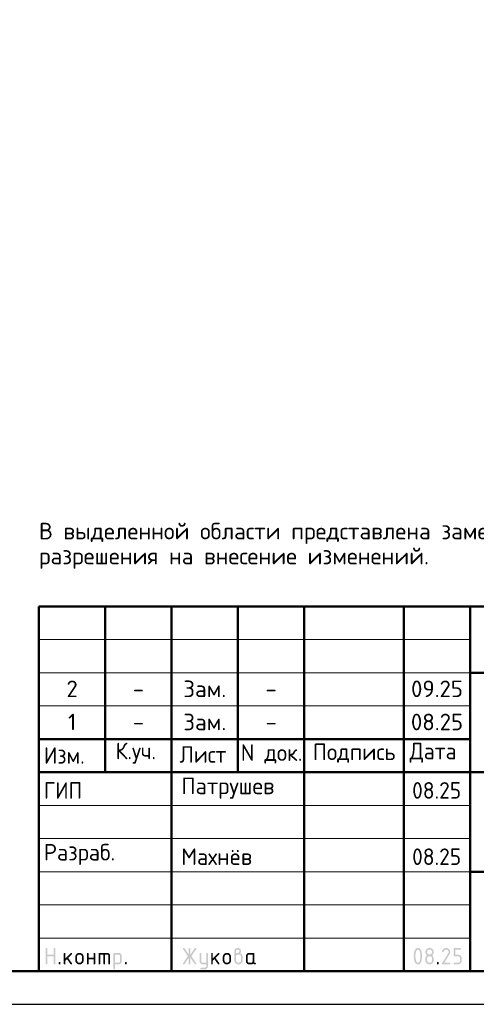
# Model space of a CAD drawing. Header units: millimetres. Extents: x 0 to 42000, y 0 to 29700.
# Tile 2 of 4: x 22710 to 29593, y 0 to 14850. Entities that reach past the tile are written whole.
import ezdxf

# ---------------------------------------------------------------- set-up
doc = ezdxf.new("R2010")
doc.units = ezdxf.units.MM
doc.layers.add('Standard', color=7, linetype='Continuous', lineweight=25)
doc.styles.add('ARIAL', font='arial.ttf')
doc.styles.add('ISOCPEUR', font='txt')

msp = doc.modelspace()

# ---------------------------------------------------------------- hatches: boundary and pattern name
at = {"layer": 'Standard', "linetype": 'Continuous', "lineweight": 25, "transparency": 33554687}
for points in [[(23099, 614), (23099, 839), (23099, 840), (23099, 842), (23099, 843), (23100, 844), (23100, 845), (23101, 846), (23101, 847), (23102, 848), (23103, 849), (23104, 850), (23105, 850), (23106, 851), (23107, 851), (23109, 851), (23110, 851), (23112, 851), (23113, 851), (23115, 851), (23116, 851), (23117, 851), (23118, 850), (23119, 850), (23120, 849), (23121, 848), (23122, 847), (23122, 846), (23123, 845), (23123, 844), (23124, 843), (23124, 842), (23124, 840), (23124, 839), (23124, 751), (23224, 751), (23224, 839), (23224, 840), (23224, 842), (23224, 843), (23225, 844), (23225, 845), (23226, 846), (23226, 847), (23227, 848), (23228, 849), (23229, 850), (23230, 850), (23231, 851), (23232, 851), (23233, 851), (23235, 851), (23236, 851), (23238, 851), (23239, 851), (23241, 851), (23242, 851), (23243, 850), (23244, 850), (23245, 849), (23246, 848), (23247, 847), (23247, 846), (23248, 845), (23248, 844), (23249, 843), (23249, 842), (23249, 840), (23249, 839), (23249, 614), (23249, 612), (23249, 611), (23249, 609), (23248, 608), (23248, 607), (23247, 606), (23247, 605), (23246, 604), (23245, 604), (23244, 603), (23243, 602), (23242, 602), (23241, 602), (23239, 601), (23238, 601), (23236, 601), (23235, 601), (23233, 601), (23232, 602), (23231, 602), (23230, 602), (23229, 603), (23228, 604), (23227, 604), (23226, 605), (23226, 606), (23225, 607), (23225, 608), (23224, 609), (23224, 611), (23224, 612), (23224, 614), (23224, 726), (23124, 726), (23124, 614), (23124, 612), (23124, 611), (23124, 609), (23123, 608), (23123, 607), (23122, 606), (23122, 605), (23121, 604), (23120, 604), (23119, 603), (23118, 602), (23117, 602), (23116, 602), (23115, 601), (23113, 601), (23112, 601), (23110, 601), (23109, 601), (23107, 602), (23106, 602), (23105, 602), (23104, 603), (23103, 604), (23102, 604), (23101, 605), (23101, 606), (23100, 607), (23100, 608), (23099, 609), (23099, 611), (23099, 612)], [(23399, 694), (23478, 773), (23478, 773), (23479, 774), (23480, 775), (23482, 775), (23483, 776), (23484, 776), (23485, 776), (23486, 776), (23488, 776), (23489, 776), (23491, 776), (23492, 775), (23493, 775), (23494, 774), (23495, 774), (23496, 773), (23497, 772), (23497, 771), (23498, 770), (23498, 769), (23499, 768), (23499, 767), (23499, 765), (23499, 764), (23499, 762), (23499, 761), (23498, 760), (23498, 759), (23497, 758), (23497, 757), (23496, 756), (23495, 755), (23440, 700), (23496, 621), (23498, 619), (23498, 617), (23499, 616), (23499, 614), (23499, 612), (23499, 611), (23499, 609), (23498, 608), (23498, 607), (23497, 606), (23497, 605), (23496, 604), (23495, 604), (23494, 603), (23493, 602), (23492, 602), (23491, 602), (23489, 601), (23488, 601), (23486, 601), (23485, 601), (23483, 602), (23482, 602), (23480, 603), (23479, 603), (23478, 604), (23477, 605), (23476, 607), (23422, 682), (23399, 659), (23399, 614), (23399, 612), (23399, 611), (23399, 609), (23398, 608), (23398, 607), (23397, 606), (23397, 605), (23396, 604), (23395, 604), (23394, 603), (23393, 602), (23392, 602), (23391, 602), (23389, 601), (23388, 601), (23386, 601), (23385, 601), (23383, 601), (23382, 602), (23381, 602), (23380, 602), (23379, 603), (23378, 604), (23377, 604), (23376, 605), (23376, 606), (23375, 607), (23375, 608), (23374, 609), (23374, 611), (23374, 612), (23374, 614), (23374, 764), (23374, 765), (23374, 767), (23374, 768), (23375, 769), (23375, 770), (23376, 771), (23376, 772), (23377, 773), (23378, 774), (23379, 774), (23380, 775), (23381, 775), (23382, 776), (23383, 776), (23385, 776), (23386, 776), (23388, 776), (23389, 776), (23391, 776), (23392, 775), (23393, 775), (23394, 774), (23395, 774), (23396, 773), (23397, 772), (23397, 771), (23398, 770), (23398, 769), (23399, 768), (23399, 767), (23399, 765), (23399, 764)], [(23749, 676), (23749, 614), (23749, 612), (23748, 611), (23748, 609), (23748, 608), (23747, 607), (23747, 606), (23746, 605), (23746, 604), (23745, 604), (23744, 603), (23743, 602), (23742, 602), (23740, 602), (23739, 601), (23738, 601), (23736, 601), (23735, 601), (23733, 601), (23732, 602), (23731, 602), (23729, 602), (23729, 603), (23728, 604), (23727, 604), (23726, 605), (23725, 606), (23725, 607), (23724, 608), (23724, 609), (23724, 611), (23724, 612), (23724, 614), (23724, 764), (23724, 765), (23724, 767), (23724, 768), (23724, 769), (23725, 770), (23725, 771), (23726, 772), (23727, 773), (23728, 774), (23729, 774), (23729, 775), (23731, 775), (23732, 776), (23733, 776), (23735, 776), (23736, 776), (23738, 776), (23739, 776), (23740, 776), (23742, 775), (23743, 775), (23744, 774), (23745, 774), (23746, 773), (23746, 772), (23747, 771), (23747, 770), (23748, 769), (23748, 768), (23748, 767), (23749, 765), (23749, 764), (23749, 701), (23823, 701), (23823, 764), (23823, 765), (23824, 767), (23824, 768), (23824, 769), (23825, 770), (23825, 771), (23826, 772), (23826, 773), (23827, 774), (23828, 774), (23829, 775), (23830, 775), (23832, 776), (23833, 776), (23834, 776), (23836, 776), (23837, 776), (23839, 776), (23840, 776), (23841, 775), (23843, 775), (23843, 774), (23844, 774), (23845, 773), (23846, 772), (23847, 771), (23847, 770), (23848, 769), (23848, 768), (23848, 767), (23848, 765), (23848, 764), (23848, 614), (23848, 612), (23848, 611), (23848, 609), (23848, 608), (23847, 607), (23847, 606), (23846, 605), (23845, 604), (23844, 604), (23843, 603), (23843, 602), (23841, 602), (23840, 602), (23839, 601), (23837, 601), (23836, 601), (23834, 601), (23833, 601), (23832, 602), (23830, 602), (23829, 602), (23828, 603), (23827, 604), (23826, 604), (23826, 605), (23825, 606), (23825, 607), (23824, 608), (23824, 609), (23824, 611), (23823, 612), (23823, 614), (23823, 676)], [(23911, 776), (24023, 776), (24026, 776), (24028, 776), (24031, 776), (24033, 775), (24036, 775), (24038, 774), (24040, 773), (24043, 773), (24045, 772), (24047, 770), (24049, 769), (24051, 768), (24053, 767), (24055, 765), (24057, 763), (24059, 762), (24061, 760), (24062, 758), (24064, 756), (24065, 754), (24067, 752), (24068, 750), (24069, 748), (24070, 745), (24071, 743), (24071, 741), (24072, 739), (24072, 736), (24073, 734), (24073, 731), (24073, 729), (24073, 726), (24073, 614), (24073, 612), (24073, 611), (24073, 609), (24073, 608), (24072, 607), (24072, 606), (24071, 605), (24070, 604), (24069, 604), (24068, 603), (24067, 602), (24066, 602), (24065, 602), (24064, 601), (24062, 601), (24061, 601), (24059, 601), (24058, 601), (24057, 602), (24055, 602), (24054, 602), (24053, 603), (24052, 604), (24051, 604), (24051, 605), (24050, 606), (24049, 607), (24049, 608), (24049, 609), (24048, 611), (24048, 612), (24048, 614), (24048, 726), (24048, 729), (24048, 731), (24047, 734), (24046, 736), (24046, 738), (24044, 740), (24043, 742), (24041, 744), (24039, 746), (24037, 747), (24035, 748), (24033, 749), (24031, 750), (24028, 751), (24026, 751), (24023, 751), (23998, 751), (23998, 614), (23998, 612), (23998, 611), (23998, 609), (23998, 608), (23997, 607), (23997, 606), (23996, 605), (23995, 604), (23995, 604), (23994, 603), (23993, 602), (23991, 602), (23990, 602), (23989, 601), (23987, 601), (23986, 601), (23984, 601), (23983, 601), (23982, 602), (23980, 602), (23979, 602), (23978, 603), (23977, 604), (23977, 604), (23976, 605), (23975, 606), (23975, 607), (23974, 608), (23974, 609), (23974, 611), (23973, 612), (23973, 614), (23973, 751), (23924, 751), (23924, 614), (23924, 612), (23923, 611), (23923, 609), (23923, 608), (23922, 607), (23922, 606), (23921, 605), (23920, 604), (23920, 604), (23919, 603), (23918, 602), (23916, 602), (23915, 602), (23914, 601), (23913, 601), (23911, 601), (23909, 601), (23908, 601), (23907, 602), (23906, 602), (23904, 602), (23903, 603), (23902, 604), (23902, 604), (23901, 605), (23900, 606), (23900, 607), (23899, 608), (23899, 609), (23899, 611), (23898, 612), (23898, 614), (23898, 764), (23898, 765), (23899, 767), (23899, 768), (23899, 769), (23900, 770), (23900, 771), (23901, 772), (23902, 773), (23902, 774), (23903, 774), (23904, 775), (23906, 775), (23907, 776), (23908, 776), (23909, 776)], [(25259, 704), (25194, 607), (25193, 605), (25192, 604), (25191, 603), (25190, 603), (25188, 602), (25187, 602), (25185, 601), (25183, 601), (25182, 601), (25180, 601), (25179, 602), (25178, 602), (25177, 603), (25176, 603), (25175, 604), (25174, 605), (25173, 605), (25173, 606), (25172, 607), (25172, 609), (25171, 610), (25171, 611), (25171, 613), (25171, 614), (25171, 616), (25172, 618), (25172, 619), (25173, 621), (25243, 726), (25173, 832), (25172, 833), (25172, 835), (25171, 837), (25171, 838), (25171, 840), (25171, 841), (25171, 843), (25172, 844), (25172, 845), (25173, 846), (25173, 847), (25174, 848), (25175, 849), (25176, 849), (25177, 850), (25178, 850), (25179, 851), (25181, 851), (25182, 851), (25184, 851), (25185, 851), (25187, 851), (25188, 851), (25189, 850), (25191, 849), (25192, 848), (25193, 847), (25194, 846), (25259, 749), (25259, 839), (25259, 840), (25259, 842), (25259, 843), (25259, 844), (25260, 845), (25260, 846), (25261, 847), (25262, 848), (25262, 849), (25263, 850), (25264, 850), (25266, 851), (25267, 851), (25268, 851), (25269, 851), (25271, 851), (25273, 851), (25274, 851), (25275, 851), (25277, 851), (25278, 850), (25279, 850), (25280, 849), (25280, 848), (25281, 847), (25282, 846), (25282, 845), (25283, 844), (25283, 843), (25283, 842), (25284, 840), (25284, 839), (25284, 749), (25348, 846), (25349, 847), (25350, 848), (25351, 849), (25353, 850), (25354, 851), (25356, 851), (25357, 851), (25359, 851), (25360, 851), (25361, 851), (25362, 851), (25363, 850), (25365, 850), (25366, 849), (25367, 848), (25367, 847), (25368, 847), (25369, 846), (25370, 845), (25370, 843), (25371, 842), (25371, 841), (25371, 840), (25371, 839), (25371, 837), (25371, 835), (25370, 833), (25369, 832), (25299, 726), (25369, 621), (25370, 619), (25371, 617), (25371, 616), (25371, 614), (25371, 613), (25371, 611), (25371, 610), (25370, 609), (25370, 608), (25369, 607), (25368, 606), (25368, 605), (25367, 604), (25366, 603), (25365, 603), (25364, 602), (25363, 602), (25361, 602), (25360, 601), (25359, 601), (25357, 601), (25356, 602), (25354, 602), (25353, 603), (25351, 603), (25350, 604), (25349, 605), (25348, 607), (25284, 704), (25284, 614), (25284, 612), (25283, 611), (25283, 609), (25283, 608), (25282, 607), (25282, 606), (25281, 605), (25280, 604), (25280, 604), (25279, 603), (25278, 602), (25277, 602), (25275, 602), (25274, 601), (25273, 601), (25271, 601), (25269, 601), (25268, 601), (25267, 602), (25266, 602), (25264, 602), (25263, 603), (25262, 604), (25262, 604), (25261, 605), (25260, 606), (25260, 607), (25259, 608), (25259, 609), (25259, 611), (25259, 612), (25259, 614)], [(25521, 576), (25521, 601), (25471, 601), (25468, 601), (25466, 602), (25463, 602), (25461, 602), (25458, 603), (25456, 603), (25454, 604), (25452, 605), (25449, 606), (25447, 607), (25445, 608), (25443, 609), (25441, 611), (25439, 612), (25437, 614), (25436, 616), (25434, 618), (25432, 620), (25431, 622), (25429, 624), (25428, 626), (25427, 628), (25426, 630), (25425, 632), (25424, 634), (25423, 637), (25422, 639), (25422, 641), (25422, 644), (25421, 646), (25421, 649), (25421, 651), (25421, 764), (25421, 765), (25421, 767), (25421, 768), (25422, 769), (25422, 770), (25423, 771), (25423, 772), (25424, 773), (25425, 774), (25426, 774), (25427, 775), (25428, 775), (25429, 776), (25431, 776), (25432, 776), (25434, 776), (25435, 776), (25437, 776), (25438, 776), (25439, 775), (25440, 775), (25441, 774), (25442, 774), (25443, 773), (25444, 772), (25444, 771), (25445, 770), (25445, 769), (25446, 768), (25446, 767), (25446, 765), (25446, 764), (25446, 651), (25446, 649), (25447, 646), (25447, 644), (25448, 642), (25449, 640), (25450, 638), (25452, 636), (25454, 634), (25455, 632), (25457, 630), (25459, 629), (25462, 628), (25464, 627), (25466, 627), (25468, 626), (25471, 626), (25521, 626), (25521, 764), (25521, 765), (25521, 767), (25521, 768), (25522, 769), (25522, 770), (25523, 771), (25523, 772), (25524, 773), (25525, 774), (25526, 774), (25527, 775), (25528, 775), (25529, 776), (25530, 776), (25532, 776), (25533, 776), (25535, 776), (25536, 776), (25538, 776), (25539, 775), (25540, 775), (25541, 774), (25542, 774), (25543, 773), (25544, 772), (25544, 771), (25545, 770), (25545, 769), (25545, 768), (25546, 767), (25546, 765), (25546, 764), (25546, 576), (25546, 574), (25546, 571), (25545, 569), (25545, 566), (25545, 564), (25544, 562), (25543, 559), (25542, 557), (25541, 555), (25540, 553), (25539, 551), (25538, 549), (25537, 547), (25535, 545), (25533, 543), (25532, 541), (25530, 539), (25528, 538), (25526, 536), (25524, 535), (25522, 533), (25520, 532), (25518, 531), (25516, 530), (25514, 529), (25511, 528), (25509, 528), (25507, 527), (25504, 527), (25502, 527), (25499, 526), (25497, 526), (25446, 526), (25445, 526), (25443, 527), (25442, 527), (25441, 527), (25440, 528), (25439, 528), (25438, 529), (25437, 529), (25436, 530), (25435, 531), (25435, 532), (25434, 533), (25434, 535), (25434, 536), (25434, 537), (25434, 539), (25434, 540), (25434, 541), (25434, 542), (25435, 544), (25435, 545), (25436, 546), (25436, 547), (25437, 548), (25438, 549), (25439, 549), (25440, 550), (25442, 550), (25443, 551), (25444, 551), (25445, 551), (25446, 551), (25496, 551), (25499, 551), (25501, 552), (25503, 552), (25506, 553), (25508, 554), (25510, 555), (25512, 557), (25514, 558), (25515, 560), (25517, 562), (25518, 564), (25519, 566), (25520, 568), (25520, 571), (25521, 573)], [(25621, 694), (25700, 773), (25700, 773), (25701, 774), (25702, 775), (25704, 775), (25705, 776), (25706, 776), (25707, 776), (25708, 776), (25710, 776), (25711, 776), (25713, 776), (25714, 775), (25715, 775), (25716, 774), (25717, 774), (25718, 773), (25719, 772), (25719, 771), (25720, 770), (25720, 769), (25721, 768), (25721, 767), (25721, 765), (25721, 764), (25721, 762), (25721, 761), (25721, 760), (25720, 759), (25720, 758), (25719, 757), (25718, 756), (25717, 755), (25662, 700), (25719, 621), (25720, 619), (25720, 617), (25721, 616), (25721, 614), (25721, 612), (25721, 611), (25721, 609), (25720, 608), (25720, 607), (25719, 606), (25719, 605), (25718, 604), (25717, 604), (25716, 603), (25715, 602), (25714, 602), (25713, 602), (25711, 601), (25710, 601), (25708, 601), (25707, 601), (25705, 602), (25704, 602), (25703, 603), (25701, 603), (25700, 604), (25699, 605), (25698, 607), (25644, 682), (25621, 659), (25621, 614), (25621, 612), (25621, 611), (25621, 609), (25620, 608), (25620, 607), (25619, 606), (25619, 605), (25618, 604), (25617, 604), (25616, 603), (25615, 602), (25614, 602), (25613, 602), (25611, 601), (25610, 601), (25608, 601), (25607, 601), (25606, 601), (25604, 602), (25603, 602), (25602, 602), (25601, 603), (25600, 604), (25599, 604), (25598, 605), (25598, 606), (25597, 607), (25597, 608), (25596, 609), (25596, 611), (25596, 612), (25596, 614), (25596, 764), (25596, 765), (25596, 767), (25596, 768), (25597, 769), (25597, 770), (25598, 771), (25598, 772), (25599, 773), (25600, 774), (25601, 774), (25602, 775), (25603, 775), (25604, 776), (25606, 776), (25607, 776), (25608, 776), (25610, 776), (25611, 776), (25613, 776), (25614, 775), (25615, 775), (25616, 774), (25617, 774), (25618, 773), (25619, 772), (25619, 771), (25620, 770), (25620, 769), (25621, 768), (25621, 767), (25621, 765), (25621, 764)], [(29137, 851), (29140, 851), (29144, 851), (29147, 851), (29150, 850), (29153, 850), (29156, 849), (29158, 848), (29161, 847), (29164, 846), (29167, 844), (29169, 843), (29172, 841), (29174, 839), (29177, 837), (29179, 835), (29181, 833), (29184, 831), (29186, 828), (29188, 826), (29189, 823), (29191, 821), (29193, 818), (29194, 816), (29195, 813), (29196, 810), (29197, 807), (29198, 804), (29198, 801), (29199, 798), (29199, 795), (29200, 792), (29200, 789), (29200, 784), (29199, 780), (29198, 775), (29197, 771), (29195, 766), (29193, 762), (29191, 757), (29188, 753), (29110, 626), (29187, 626), (29189, 626), (29190, 626), (29191, 626), (29193, 626), (29194, 625), (29195, 625), (29196, 624), (29197, 623), (29197, 622), (29198, 621), (29198, 620), (29199, 619), (29199, 618), (29199, 617), (29200, 615), (29200, 614), (29200, 612), (29199, 611), (29199, 610), (29199, 608), (29198, 607), (29198, 606), (29197, 605), (29197, 604), (29196, 604), (29195, 603), (29194, 602), (29193, 602), (29191, 602), (29190, 601), (29189, 601), (29187, 601), (29087, 601), (29086, 601), (29084, 601), (29083, 602), (29082, 602), (29081, 602), (29080, 603), (29079, 604), (29078, 604), (29077, 605), (29076, 606), (29076, 607), (29075, 608), (29075, 609), (29075, 611), (29075, 612), (29075, 614), (29075, 616), (29075, 617), (29076, 619), (29077, 621), (29168, 768), (29170, 771), (29171, 773), (29172, 776), (29173, 778), (29174, 781), (29174, 783), (29175, 786), (29175, 789), (29175, 793), (29174, 796), (29173, 800), (29172, 803), (29171, 806), (29168, 809), (29166, 813), (29164, 815), (29161, 818), (29158, 820), (29155, 822), (29152, 823), (29148, 825), (29145, 826), (29141, 826), (29137, 826), (29135, 826), (29132, 826), (29129, 825), (29127, 824), (29124, 823), (29122, 822), (29119, 820), (29117, 818), (29114, 816), (29112, 814), (29110, 812), (29107, 809), (29105, 806), (29103, 802), (29100, 799), (29098, 795), (29097, 793), (29096, 792), (29095, 791), (29094, 790), (29092, 790), (29091, 789), (29089, 789), (29087, 789), (29086, 789), (29084, 789), (29083, 789), (29082, 790), (29081, 790), (29080, 791), (29079, 791), (29078, 792), (29077, 793), (29076, 794), (29076, 795), (29075, 796), (29075, 797), (29075, 798), (29075, 800), (29075, 801), (29075, 803), (29075, 804), (29075, 805), (29076, 806), (29079, 812), (29082, 817), (29085, 822), (29088, 826), (29092, 830), (29095, 834), (29099, 837), (29103, 840), (29107, 843), (29111, 845), (29115, 847), (29119, 848), (29123, 850), (29128, 851), (29132, 851)], [(29250, 739), (29250, 839), (29250, 840), (29250, 842), (29250, 843), (29250, 844), (29251, 845), (29251, 846), (29252, 847), (29253, 848), (29253, 849), (29254, 850), (29255, 850), (29257, 851), (29258, 851), (29259, 851), (29261, 851), (29262, 851), (29349, 851), (29351, 851), (29352, 851), (29354, 851), (29355, 851), (29356, 850), (29357, 850), (29358, 849), (29359, 848), (29359, 847), (29360, 846), (29361, 845), (29361, 844), (29361, 843), (29362, 842), (29362, 840), (29362, 839), (29362, 837), (29362, 836), (29361, 834), (29361, 833), (29361, 832), (29360, 831), (29359, 830), (29359, 829), (29358, 829), (29357, 828), (29356, 827), (29355, 827), (29354, 827), (29352, 826), (29351, 826), (29349, 826), (29275, 826), (29275, 751), (29312, 751), (29315, 751), (29318, 751), (29322, 751), (29324, 750), (29327, 750), (29330, 749), (29333, 748), (29336, 747), (29339, 746), (29341, 744), (29344, 743), (29347, 741), (29349, 739), (29351, 737), (29354, 735), (29356, 733), (29358, 731), (29360, 728), (29362, 726), (29364, 723), (29366, 721), (29367, 718), (29369, 715), (29370, 713), (29371, 710), (29372, 707), (29373, 704), (29373, 701), (29374, 698), (29374, 695), (29374, 692), (29374, 689), (29374, 664), (29374, 661), (29374, 657), (29374, 654), (29373, 651), (29373, 648), (29372, 645), (29371, 643), (29370, 640), (29369, 637), (29367, 634), (29366, 632), (29364, 629), (29362, 627), (29360, 624), (29358, 622), (29356, 620), (29354, 617), (29351, 615), (29349, 613), (29346, 612), (29344, 610), (29341, 608), (29339, 607), (29336, 606), (29333, 605), (29330, 604), (29327, 603), (29324, 602), (29321, 602), (29318, 602), (29315, 601), (29312, 601), (29262, 601), (29261, 601), (29259, 601), (29258, 602), (29257, 602), (29255, 602), (29254, 603), (29253, 604), (29253, 604), (29252, 605), (29251, 606), (29251, 607), (29250, 608), (29250, 610), (29250, 611), (29250, 612), (29250, 614), (29250, 615), (29250, 617), (29250, 618), (29250, 619), (29251, 620), (29251, 621), (29252, 622), (29253, 623), (29253, 624), (29254, 625), (29255, 625), (29257, 626), (29258, 626), (29259, 626), (29261, 626), (29262, 626), (29312, 626), (29316, 626), (29319, 627), (29323, 628), (29326, 629), (29330, 630), (29333, 632), (29336, 634), (29338, 637), (29341, 640), (29343, 643), (29345, 646), (29347, 649), (29348, 653), (29349, 656), (29349, 660), (29349, 664), (29349, 689), (29349, 693), (29349, 696), (29348, 700), (29347, 703), (29345, 707), (29343, 710), (29341, 713), (29338, 715), (29336, 718), (29333, 720), (29330, 722), (29326, 724), (29323, 725), (29319, 726), (29316, 726), (29312, 726), (29262, 726), (29261, 726), (29259, 726), (29258, 727), (29257, 727), (29255, 727), (29254, 728), (29253, 729), (29253, 729), (29252, 730), (29251, 731), (29251, 732), (29250, 733), (29250, 734), (29250, 736), (29250, 737)], [(23299, 626), (23299, 628), (23299, 629), (23299, 631), (23300, 632), (23300, 633), (23301, 634), (23301, 635), (23302, 636), (23303, 637), (23304, 637), (23305, 638), (23306, 638), (23307, 638), (23309, 639), (23310, 639), (23312, 639), (23313, 639), (23314, 639), (23316, 638), (23317, 638), (23318, 638), (23319, 637), (23320, 637), (23321, 636), (23322, 635), (23322, 634), (23323, 633), (23323, 632), (23324, 631), (23324, 629), (23324, 628), (23324, 626), (23324, 614), (23324, 612), (23324, 611), (23324, 610), (23323, 608), (23323, 607), (23322, 606), (23322, 605), (23321, 604), (23320, 604), (23319, 603), (23318, 602), (23317, 602), (23316, 602), (23314, 601), (23313, 601), (23312, 601), (23310, 601), (23309, 601), (23307, 602), (23306, 602), (23305, 602), (23304, 603), (23303, 604), (23302, 604), (23301, 605), (23301, 606), (23300, 607), (23300, 608), (23299, 610), (23299, 611), (23299, 612), (23299, 614)], [(24298, 626), (24298, 628), (24298, 629), (24299, 631), (24299, 632), (24299, 633), (24300, 634), (24301, 635), (24301, 636), (24302, 637), (24303, 637), (24304, 638), (24305, 638), (24307, 638), (24308, 639), (24309, 639), (24311, 639), (24312, 639), (24314, 639), (24315, 638), (24316, 638), (24317, 638), (24318, 637), (24319, 637), (24320, 636), (24321, 635), (24322, 634), (24322, 633), (24323, 632), (24323, 631), (24323, 629), (24323, 628), (24323, 626), (24323, 614), (24323, 612), (24323, 611), (24323, 610), (24323, 608), (24322, 607), (24322, 606), (24321, 605), (24320, 604), (24319, 604), (24318, 603), (24317, 602), (24316, 602), (24315, 602), (24314, 601), (24312, 601), (24311, 601), (24309, 601), (24308, 601), (24307, 602), (24305, 602), (24304, 602), (24303, 603), (24302, 604), (24301, 604), (24301, 605), (24300, 606), (24299, 607), (24299, 608), (24299, 610), (24298, 611), (24298, 612), (24298, 614)], [(29000, 626), (29000, 628), (29000, 629), (29000, 631), (29001, 632), (29001, 633), (29002, 634), (29002, 635), (29003, 636), (29004, 637), (29005, 637), (29006, 638), (29007, 638), (29008, 638), (29009, 639), (29011, 639), (29012, 639), (29014, 639), (29015, 639), (29017, 638), (29018, 638), (29019, 638), (29020, 637), (29021, 637), (29022, 636), (29023, 635), (29023, 634), (29024, 633), (29024, 632), (29024, 631), (29025, 629), (29025, 628), (29025, 626), (29025, 614), (29025, 612), (29025, 611), (29024, 610), (29024, 608), (29024, 607), (29023, 606), (29023, 605), (29022, 604), (29021, 604), (29020, 603), (29019, 602), (29018, 602), (29017, 602), (29015, 601), (29014, 601), (29012, 601), (29011, 601), (29009, 601), (29008, 602), (29007, 602), (29006, 602), (29005, 603), (29004, 604), (29003, 604), (29002, 605), (29002, 606), (29001, 607), (29001, 608), (29000, 610), (29000, 611), (29000, 612), (29000, 614)]]:
    msp.add_hatch(color=7, dxfattribs=at).paths.add_polyline_path(points, flags=16)
h = msp.add_hatch(color=7, dxfattribs=at)
h.paths.add_polyline_path([(23549, 664), (23549, 714), (23549, 717), (23549, 720), (23549, 723), (23550, 726), (23550, 729), (23551, 732), (23552, 735), (23553, 738), (23554, 740), (23556, 743), (23557, 746), (23559, 748), (23561, 751), (23563, 753), (23565, 756), (23567, 758), (23569, 760), (23572, 762), (23574, 764), (23577, 766), (23579, 768), (23582, 769), (23584, 770), (23587, 772), (23590, 773), (23593, 774), (23596, 774), (23599, 775), (23602, 776), (23605, 776), (23608, 776), (23611, 776), (23614, 776), (23618, 776), (23621, 776), (23624, 775), (23627, 774), (23630, 774), (23633, 773), (23635, 772), (23638, 770), (23641, 769), (23643, 768), (23646, 766), (23648, 764), (23651, 762), (23653, 760), (23655, 758), (23658, 756), (23660, 753), (23662, 751), (23663, 749), (23665, 746), (23666, 743), (23668, 741), (23669, 738), (23670, 735), (23671, 732), (23672, 729), (23672, 726), (23673, 723), (23673, 720), (23674, 717), (23674, 714), (23674, 664), (23674, 660), (23673, 657), (23673, 654), (23672, 651), (23672, 648), (23671, 645), (23670, 642), (23669, 640), (23668, 637), (23666, 634), (23665, 632), (23663, 629), (23662, 627), (23660, 624), (23658, 622), (23655, 620), (23653, 617), (23651, 615), (23648, 613), (23646, 612), (23643, 610), (23641, 608), (23638, 607), (23635, 606), (23632, 605), (23629, 604), (23627, 603), (23624, 602), (23621, 602), (23617, 602), (23614, 601), (23611, 601), (23608, 601), (23605, 602), (23602, 602), (23599, 602), (23596, 603), (23593, 604), (23590, 605), (23587, 606), (23584, 607), (23582, 608), (23579, 610), (23577, 612), (23574, 613), (23572, 615), (23569, 617), (23567, 620), (23565, 622), (23563, 624), (23561, 627), (23559, 629), (23557, 632), (23556, 634), (23554, 637), (23553, 640), (23552, 642), (23551, 645), (23550, 648), (23550, 651), (23549, 654), (23549, 657), (23549, 660)], flags=16)
h.paths.add_polyline_path([(23648, 664), (23648, 714), (23648, 718), (23648, 721), (23647, 725), (23646, 728), (23644, 732), (23642, 735), (23640, 738), (23638, 740), (23635, 743), (23632, 745), (23629, 747), (23625, 749), (23622, 750), (23619, 751), (23615, 751), (23611, 751), (23607, 751), (23604, 751), (23600, 750), (23597, 749), (23594, 747), (23590, 745), (23587, 743), (23585, 740), (23582, 738), (23580, 735), (23578, 732), (23577, 728), (23575, 725), (23574, 721), (23574, 718), (23574, 714), (23574, 664), (23574, 660), (23574, 656), (23575, 653), (23577, 649), (23578, 646), (23580, 643), (23582, 640), (23585, 637), (23587, 634), (23590, 632), (23593, 630), (23597, 629), (23600, 628), (23604, 627), (23607, 626), (23611, 626), (23615, 626), (23619, 627), (23622, 628), (23625, 629), (23629, 630), (23632, 633), (23635, 635), (23638, 637), (23640, 640), (23642, 643), (23644, 646), (23646, 649), (23647, 653), (23648, 656), (23648, 660)])
h = msp.add_hatch(color=7, dxfattribs=at)
h.paths.add_polyline_path([(24123, 764), (24123, 765), (24124, 767), (24124, 768), (24124, 769), (24125, 770), (24125, 771), (24126, 772), (24127, 773), (24127, 774), (24128, 774), (24129, 775), (24130, 775), (24132, 776), (24133, 776), (24134, 776), (24136, 776), (24198, 776), (24201, 776), (24203, 776), (24206, 776), (24208, 775), (24211, 775), (24213, 774), (24215, 773), (24218, 773), (24220, 772), (24222, 770), (24224, 769), (24226, 768), (24228, 767), (24230, 765), (24232, 763), (24234, 762), (24236, 760), (24237, 758), (24239, 756), (24240, 754), (24241, 752), (24243, 750), (24244, 748), (24245, 746), (24245, 743), (24246, 741), (24247, 739), (24247, 736), (24248, 734), (24248, 731), (24248, 729), (24248, 726), (24248, 651), (24248, 649), (24248, 646), (24248, 644), (24247, 641), (24247, 639), (24246, 637), (24245, 634), (24245, 632), (24244, 630), (24243, 628), (24241, 626), (24240, 624), (24239, 622), (24237, 620), (24236, 618), (24234, 616), (24232, 614), (24230, 612), (24228, 611), (24226, 609), (24224, 608), (24222, 607), (24220, 606), (24218, 605), (24215, 604), (24213, 603), (24211, 603), (24208, 602), (24206, 602), (24203, 602), (24201, 601), (24198, 601), (24148, 601), (24148, 539), (24148, 537), (24148, 536), (24148, 535), (24148, 533), (24147, 532), (24147, 531), (24146, 530), (24145, 529), (24145, 529), (24144, 528), (24143, 528), (24141, 527), (24140, 527), (24139, 527), (24138, 526), (24136, 526), (24134, 526), (24133, 527), (24132, 527), (24130, 527), (24129, 528), (24128, 528), (24127, 529), (24127, 529), (24126, 530), (24125, 531), (24125, 532), (24124, 533), (24124, 535), (24124, 536), (24123, 537), (24123, 539)], flags=16)
h.paths.add_polyline_path([(24148, 751), (24148, 626), (24198, 626), (24201, 626), (24203, 627), (24206, 627), (24208, 628), (24210, 629), (24212, 630), (24214, 632), (24216, 634), (24218, 635), (24219, 637), (24220, 639), (24221, 642), (24222, 644), (24223, 646), (24223, 649), (24223, 651), (24223, 726), (24223, 729), (24223, 731), (24222, 734), (24221, 736), (24220, 738), (24219, 740), (24218, 742), (24216, 744), (24214, 746), (24212, 747), (24210, 748), (24208, 749), (24206, 750), (24203, 751), (24201, 751), (24198, 751)])
h = msp.add_hatch(color=7, dxfattribs=at)
h.paths.add_polyline_path([(25771, 664), (25771, 714), (25771, 717), (25771, 720), (25771, 723), (25772, 726), (25773, 729), (25773, 732), (25774, 735), (25775, 738), (25777, 740), (25778, 743), (25779, 746), (25781, 748), (25783, 751), (25785, 753), (25787, 756), (25789, 758), (25791, 760), (25794, 762), (25796, 764), (25799, 766), (25801, 768), (25804, 769), (25806, 770), (25809, 772), (25812, 773), (25815, 774), (25818, 774), (25821, 775), (25824, 776), (25827, 776), (25830, 776), (25833, 776), (25836, 776), (25840, 776), (25843, 776), (25846, 775), (25849, 774), (25852, 774), (25855, 773), (25857, 772), (25860, 770), (25863, 769), (25865, 768), (25868, 766), (25871, 764), (25873, 762), (25875, 760), (25878, 758), (25880, 756), (25882, 753), (25884, 751), (25885, 749), (25887, 746), (25889, 743), (25890, 741), (25891, 738), (25892, 735), (25893, 732), (25894, 729), (25894, 726), (25895, 723), (25895, 720), (25896, 717), (25896, 714), (25896, 664), (25896, 660), (25895, 657), (25895, 654), (25894, 651), (25894, 648), (25893, 645), (25892, 642), (25891, 640), (25890, 637), (25888, 634), (25887, 632), (25885, 629), (25884, 627), (25882, 624), (25880, 622), (25877, 620), (25875, 617), (25873, 615), (25870, 613), (25868, 612), (25865, 610), (25863, 608), (25860, 607), (25857, 606), (25854, 605), (25852, 604), (25849, 603), (25846, 602), (25843, 602), (25840, 602), (25836, 601), (25833, 601), (25830, 601), (25827, 602), (25824, 602), (25821, 602), (25818, 603), (25815, 604), (25812, 605), (25809, 606), (25806, 607), (25804, 608), (25801, 610), (25799, 612), (25796, 613), (25794, 615), (25791, 617), (25789, 620), (25787, 622), (25785, 624), (25783, 627), (25781, 629), (25779, 632), (25778, 634), (25777, 637), (25775, 640), (25774, 642), (25773, 645), (25773, 648), (25772, 651), (25771, 654), (25771, 657), (25771, 660)], flags=16)
h.paths.add_polyline_path([(25871, 664), (25871, 714), (25871, 718), (25870, 721), (25869, 725), (25868, 728), (25866, 732), (25864, 735), (25862, 738), (25860, 740), (25857, 743), (25854, 745), (25851, 747), (25848, 749), (25844, 750), (25841, 751), (25837, 751), (25833, 751), (25829, 751), (25826, 751), (25822, 750), (25819, 749), (25816, 747), (25813, 745), (25810, 743), (25807, 740), (25804, 738), (25802, 735), (25800, 732), (25799, 728), (25797, 725), (25797, 721), (25796, 718), (25796, 714), (25796, 664), (25796, 660), (25797, 656), (25797, 653), (25799, 649), (25800, 646), (25802, 643), (25804, 640), (25807, 637), (25809, 634), (25812, 632), (25815, 630), (25819, 629), (25822, 628), (25826, 627), (25829, 626), (25833, 626), (25837, 626), (25841, 627), (25844, 628), (25848, 629), (25851, 630), (25854, 633), (25857, 635), (25860, 637), (25862, 640), (25864, 643), (25866, 646), (25868, 649), (25869, 653), (25870, 656), (25871, 660)])
h = msp.add_hatch(color=7, dxfattribs=at)
h.paths.add_polyline_path([(25971, 764), (25975, 767), (25979, 769), (25982, 772), (25986, 773), (25990, 775), (25993, 775), (25997, 776), (26000, 776), (26002, 776), (26004, 777), (26006, 777), (26007, 778), (26009, 779), (26011, 781), (26013, 783), (26014, 785), (26016, 787), (26017, 789), (26018, 791), (26019, 793), (26020, 795), (26020, 797), (26021, 799), (26021, 801), (26021, 804), (26020, 806), (26020, 809), (26019, 811), (26018, 813), (26017, 815), (26015, 817), (26014, 819), (26012, 821), (26010, 822), (26008, 824), (26005, 824), (26003, 825), (26001, 826), (25998, 826), (25996, 826), (25993, 826), (25991, 826), (25988, 825), (25986, 824), (25984, 823), (25982, 822), (25980, 821), (25978, 819), (25976, 817), (25975, 815), (25973, 813), (25973, 811), (25972, 809), (25971, 806), (25971, 804), (25971, 801)])
h.paths.add_polyline_path([(26033, 771), (26037, 769), (26041, 767), (26045, 765), (26048, 762), (26052, 759), (26055, 756), (26058, 752), (26060, 748), (26063, 744), (26065, 740), (26067, 736), (26068, 732), (26069, 727), (26070, 723), (26070, 718), (26070, 714), (26070, 664), (26070, 661), (26070, 657), (26070, 654), (26069, 651), (26069, 648), (26068, 645), (26067, 642), (26066, 640), (26065, 637), (26063, 634), (26062, 632), (26060, 629), (26058, 627), (26056, 624), (26054, 622), (26052, 619), (26050, 617), (26048, 615), (26045, 613), (26043, 612), (26040, 610), (26037, 608), (26035, 607), (26032, 606), (26029, 605), (26026, 604), (26024, 603), (26021, 602), (26018, 602), (26014, 602), (26011, 601), (26008, 601), (26005, 601), (26002, 602), (25999, 602), (25996, 602), (25993, 603), (25990, 604), (25987, 605), (25984, 606), (25981, 607), (25979, 608), (25976, 610), (25973, 612), (25971, 613), (25968, 615), (25966, 617), (25964, 620), (25962, 622), (25960, 624), (25958, 627), (25956, 629), (25954, 632), (25953, 634), (25951, 637), (25950, 640), (25949, 643), (25948, 645), (25947, 648), (25947, 651), (25946, 654), (25946, 657), (25946, 661), (25946, 664), (25946, 801), (25946, 804), (25946, 806), (25946, 809), (25947, 811), (25947, 814), (25948, 816), (25948, 818), (25949, 821), (25950, 823), (25951, 825), (25953, 827), (25954, 829), (25955, 831), (25957, 833), (25958, 835), (25960, 837), (25962, 839), (25964, 840), (25966, 842), (25968, 843), (25970, 845), (25972, 846), (25974, 847), (25976, 848), (25979, 849), (25981, 849), (25983, 850), (25986, 850), (25988, 851), (25990, 851), (25993, 851), (25996, 851), (25998, 851), (26001, 851), (26003, 851), (26006, 850), (26008, 850), (26010, 849), (26013, 849), (26015, 848), (26017, 847), (26019, 846), (26021, 844), (26023, 843), (26025, 842), (26027, 840), (26029, 839), (26031, 837), (26033, 835), (26034, 833), (26036, 831), (26037, 829), (26039, 827), (26040, 825), (26041, 823), (26042, 821), (26043, 818), (26043, 816), (26044, 814), (26045, 811), (26045, 809), (26045, 806), (26045, 804), (26045, 801), (26045, 797), (26045, 792), (26044, 788), (26042, 784), (26041, 781), (26038, 777), (26036, 774)], flags=16)
h.paths.add_polyline_path([(26045, 664), (26045, 714), (26045, 718), (26045, 721), (26044, 725), (26043, 728), (26041, 732), (26039, 735), (26037, 738), (26035, 740), (26032, 743), (26029, 745), (26026, 747), (26023, 749), (26019, 750), (26016, 751), (26012, 751), (26008, 751), (26004, 751), (26001, 751), (25997, 750), (25994, 749), (25990, 747), (25987, 745), (25984, 743), (25982, 740), (25979, 738), (25977, 735), (25975, 732), (25973, 728), (25972, 725), (25971, 721), (25971, 718), (25971, 714), (25971, 664), (25971, 660), (25971, 656), (25972, 653), (25973, 649), (25975, 646), (25977, 643), (25979, 640), (25982, 637), (25984, 634), (25987, 632), (25990, 630), (25994, 629), (25997, 628), (26001, 627), (26004, 626), (26008, 626), (26012, 626), (26016, 627), (26019, 628), (26023, 629), (26026, 630), (26029, 633), (26032, 635), (26035, 637), (26037, 640), (26039, 643), (26041, 646), (26043, 649), (26044, 653), (26045, 656), (26045, 660)])
h = msp.add_hatch(color=7, dxfattribs=at)
h.paths.add_polyline_path([(26220, 751), (26170, 751), (26168, 751), (26165, 751), (26163, 750), (26161, 749), (26159, 748), (26157, 747), (26155, 746), (26153, 744), (26151, 742), (26150, 740), (26148, 738), (26147, 736), (26147, 734), (26146, 731), (26146, 729), (26146, 726), (26146, 651), (26146, 649), (26146, 646), (26147, 644), (26147, 642), (26148, 640), (26150, 638), (26151, 636), (26153, 634), (26155, 632), (26157, 630), (26159, 629), (26161, 628), (26163, 627), (26166, 627), (26168, 626), (26170, 626), (26195, 626), (26198, 626), (26200, 627), (26203, 627), (26205, 628), (26207, 629), (26209, 630), (26211, 632), (26213, 634), (26215, 635), (26216, 637), (26218, 639), (26218, 642), (26219, 644), (26220, 646), (26220, 649), (26220, 651)])
h.paths.add_polyline_path([(26270, 614), (26270, 612), (26270, 611), (26270, 609), (26270, 608), (26269, 607), (26269, 606), (26268, 605), (26267, 604), (26266, 604), (26265, 603), (26264, 602), (26263, 602), (26262, 602), (26261, 601), (26259, 601), (26258, 601), (26253, 601), (26249, 602), (26246, 603), (26242, 605), (26238, 606), (26235, 609), (26232, 611), (26229, 615), (26226, 611), (26222, 609), (26218, 606), (26214, 605), (26210, 603), (26205, 602), (26200, 601), (26195, 601), (26170, 601), (26168, 601), (26165, 602), (26163, 602), (26160, 602), (26158, 603), (26156, 603), (26153, 604), (26151, 605), (26149, 606), (26147, 607), (26145, 608), (26143, 609), (26141, 611), (26139, 612), (26137, 614), (26135, 616), (26133, 618), (26132, 619), (26130, 621), (26129, 623), (26127, 625), (26126, 628), (26125, 630), (26124, 632), (26123, 634), (26123, 636), (26122, 639), (26121, 641), (26121, 644), (26121, 646), (26121, 649), (26121, 651), (26121, 726), (26121, 729), (26121, 731), (26121, 734), (26121, 736), (26122, 739), (26123, 741), (26123, 743), (26124, 746), (26125, 748), (26126, 750), (26127, 752), (26129, 754), (26130, 756), (26132, 758), (26133, 760), (26135, 762), (26137, 763), (26139, 765), (26141, 767), (26143, 768), (26145, 769), (26147, 770), (26149, 772), (26151, 773), (26153, 773), (26156, 774), (26158, 775), (26160, 775), (26163, 776), (26165, 776), (26168, 776), (26170, 776), (26233, 776), (26234, 776), (26236, 776), (26237, 776), (26238, 775), (26239, 775), (26240, 774), (26241, 774), (26242, 773), (26243, 772), (26244, 771), (26244, 770), (26245, 769), (26245, 768), (26245, 767), (26245, 765), (26245, 764), (26245, 639), (26245, 637), (26246, 636), (26246, 634), (26246, 633), (26246, 632), (26247, 631), (26248, 630), (26248, 629), (26249, 629), (26250, 628), (26251, 627), (26252, 627), (26254, 627), (26255, 626), (26256, 626), (26258, 626), (26259, 626), (26261, 626), (26262, 626), (26263, 625), (26264, 625), (26265, 625), (26266, 624), (26267, 623), (26268, 622), (26269, 621), (26269, 620), (26270, 619), (26270, 618), (26270, 617), (26270, 615)], flags=16)
h = msp.add_hatch(color=7, dxfattribs=at)
h.paths.add_polyline_path([(28750, 726), (28750, 734), (28749, 742), (28749, 749), (28748, 756), (28747, 764), (28746, 771), (28745, 778), (28743, 785), (28742, 790), (28741, 795), (28739, 799), (28738, 803), (28736, 807), (28734, 810), (28732, 813), (28731, 816), (28729, 818), (28727, 820), (28724, 822), (28722, 824), (28720, 825), (28718, 826), (28715, 826), (28712, 826), (28710, 826), (28708, 826), (28705, 825), (28703, 824), (28701, 822), (28699, 820), (28696, 818), (28695, 816), (28693, 813), (28691, 810), (28689, 807), (28688, 803), (28686, 799), (28685, 794), (28683, 790), (28682, 785), (28680, 778), (28679, 770), (28678, 763), (28677, 756), (28676, 749), (28676, 741), (28675, 734), (28675, 726), (28675, 719), (28676, 711), (28676, 704), (28677, 696), (28678, 689), (28679, 682), (28680, 675), (28682, 668), (28683, 663), (28684, 658), (28686, 654), (28687, 650), (28689, 646), (28691, 643), (28693, 639), (28694, 637), (28696, 634), (28698, 632), (28701, 630), (28703, 629), (28705, 628), (28707, 627), (28710, 626), (28712, 626), (28715, 626), (28718, 627), (28720, 628), (28722, 629), (28724, 630), (28727, 632), (28729, 634), (28731, 637), (28732, 639), (28734, 643), (28736, 646), (28738, 650), (28739, 654), (28741, 658), (28742, 663), (28743, 668), (28745, 675), (28746, 682), (28747, 689), (28748, 696), (28749, 704), (28749, 711), (28750, 719)])
h.paths.add_polyline_path([(28775, 726), (28775, 721), (28775, 715), (28775, 710), (28774, 705), (28774, 699), (28773, 694), (28773, 689), (28772, 685), (28771, 680), (28771, 675), (28770, 671), (28769, 666), (28768, 662), (28766, 657), (28765, 653), (28764, 649), (28762, 643), (28760, 638), (28757, 633), (28755, 628), (28752, 624), (28749, 620), (28746, 616), (28743, 613), (28740, 610), (28736, 608), (28733, 606), (28729, 604), (28725, 603), (28721, 602), (28717, 601), (28712, 601), (28708, 601), (28704, 602), (28700, 603), (28696, 604), (28692, 606), (28689, 608), (28685, 610), (28682, 613), (28679, 616), (28676, 620), (28673, 624), (28670, 628), (28668, 632), (28665, 638), (28663, 643), (28661, 649), (28660, 653), (28658, 657), (28657, 661), (28656, 666), (28655, 670), (28654, 675), (28654, 680), (28653, 684), (28652, 689), (28652, 694), (28651, 699), (28651, 705), (28650, 710), (28650, 715), (28650, 721), (28650, 726), (28650, 732), (28650, 737), (28650, 743), (28651, 748), (28651, 753), (28652, 758), (28652, 763), (28653, 768), (28654, 773), (28654, 778), (28655, 782), (28656, 787), (28657, 791), (28658, 795), (28660, 800), (28661, 804), (28663, 810), (28665, 815), (28668, 820), (28670, 825), (28673, 829), (28676, 833), (28679, 836), (28682, 839), (28685, 842), (28689, 845), (28692, 847), (28696, 848), (28700, 850), (28704, 851), (28708, 851), (28712, 851), (28717, 851), (28721, 851), (28725, 850), (28729, 848), (28733, 847), (28736, 845), (28740, 842), (28743, 839), (28746, 836), (28749, 833), (28752, 829), (28755, 824), (28757, 820), (28760, 815), (28762, 810), (28764, 804), (28765, 799), (28766, 795), (28768, 791), (28769, 787), (28770, 782), (28771, 777), (28771, 773), (28772, 768), (28773, 763), (28773, 758), (28774, 753), (28774, 748), (28775, 743), (28775, 737), (28775, 732)], flags=16)
h = msp.add_hatch(color=7, dxfattribs=at)
h.paths.add_polyline_path([(28887, 626), (28891, 626), (28895, 627), (28898, 628), (28902, 629), (28905, 630), (28908, 632), (28911, 634), (28914, 637), (28917, 640), (28919, 643), (28921, 646), (28922, 649), (28923, 653), (28924, 656), (28925, 660), (28925, 664), (28925, 689), (28925, 693), (28924, 696), (28923, 700), (28922, 703), (28921, 707), (28919, 710), (28916, 713), (28914, 715), (28911, 718), (28908, 720), (28905, 722), (28902, 724), (28898, 725), (28895, 726), (28891, 726), (28887, 726), (28883, 726), (28880, 726), (28876, 725), (28873, 724), (28870, 722), (28867, 720), (28864, 718), (28861, 715), (28858, 713), (28856, 710), (28854, 707), (28853, 703), (28851, 700), (28851, 696), (28850, 693), (28850, 689), (28850, 664), (28850, 660), (28851, 656), (28851, 653), (28853, 649), (28854, 646), (28856, 643), (28858, 640), (28861, 637), (28864, 634), (28867, 632), (28870, 630), (28873, 629), (28876, 628), (28880, 627), (28883, 626)])
h.paths.add_polyline_path([(28887, 601), (28884, 601), (28881, 602), (28878, 602), (28875, 602), (28872, 603), (28869, 604), (28866, 605), (28863, 606), (28861, 607), (28858, 608), (28855, 610), (28853, 612), (28850, 613), (28848, 615), (28845, 617), (28843, 620), (28841, 622), (28839, 624), (28837, 627), (28835, 629), (28834, 632), (28832, 634), (28831, 637), (28830, 640), (28828, 643), (28828, 645), (28827, 648), (28826, 651), (28826, 654), (28825, 657), (28825, 661), (28825, 664), (28825, 689), (28825, 693), (28825, 696), (28826, 700), (28827, 704), (28827, 707), (28828, 710), (28830, 714), (28831, 717), (28833, 720), (28835, 723), (28837, 726), (28839, 729), (28841, 731), (28844, 734), (28847, 736), (28850, 739), (28847, 741), (28844, 744), (28841, 746), (28839, 749), (28837, 752), (28835, 755), (28833, 758), (28831, 761), (28830, 764), (28828, 767), (28827, 771), (28827, 774), (28826, 778), (28825, 781), (28825, 785), (28825, 789), (28825, 792), (28825, 795), (28826, 798), (28826, 801), (28827, 804), (28828, 807), (28828, 810), (28830, 813), (28831, 816), (28832, 818), (28834, 821), (28835, 823), (28837, 826), (28839, 828), (28841, 831), (28843, 833), (28845, 835), (28848, 837), (28850, 839), (28853, 841), (28855, 843), (28858, 844), (28861, 846), (28863, 847), (28866, 848), (28869, 849), (28872, 850), (28875, 850), (28878, 851), (28881, 851), (28884, 851), (28887, 851), (28891, 851), (28894, 851), (28897, 851), (28900, 850), (28903, 850), (28906, 849), (28909, 848), (28911, 847), (28914, 846), (28917, 844), (28919, 843), (28922, 841), (28924, 839), (28927, 837), (28929, 835), (28932, 833), (28934, 831), (28936, 828), (28938, 826), (28939, 823), (28941, 821), (28943, 818), (28944, 816), (28945, 813), (28946, 810), (28947, 807), (28948, 804), (28949, 801), (28949, 798), (28949, 795), (28950, 792), (28950, 789), (28950, 785), (28949, 781), (28949, 778), (28948, 774), (28947, 771), (28946, 767), (28945, 764), (28943, 761), (28942, 758), (28940, 755), (28938, 752), (28936, 749), (28933, 746), (28931, 744), (28928, 741), (28925, 739), (28929, 735), (28933, 732), (28937, 728), (28939, 724), (28942, 719), (28944, 715), (28946, 710), (28947, 705), (28948, 704), (28948, 702), (28948, 701), (28948, 699), (28949, 697), (28949, 695), (28949, 692), (28949, 690), (28949, 687), (28949, 684), (28950, 681), (28950, 678), (28950, 675), (28950, 671), (28950, 668), (28950, 664), (28950, 661), (28949, 657), (28949, 654), (28949, 651), (28948, 648), (28947, 645), (28946, 643), (28945, 640), (28944, 637), (28943, 634), (28941, 632), (28939, 629), (28938, 627), (28936, 624), (28934, 622), (28932, 620), (28929, 617), (28927, 615), (28924, 613), (28922, 612), (28919, 610), (28917, 608), (28914, 607), (28911, 606), (28909, 605), (28906, 604), (28903, 603), (28900, 602), (28897, 602), (28894, 602), (28891, 601)], flags=16)
h.paths.add_polyline_path([(28887, 751), (28891, 751), (28895, 752), (28898, 753), (28902, 754), (28905, 755), (28908, 757), (28911, 759), (28914, 762), (28917, 765), (28919, 768), (28921, 771), (28922, 774), (28923, 778), (28924, 781), (28925, 785), (28925, 789), (28925, 793), (28924, 796), (28923, 800), (28922, 803), (28921, 806), (28919, 809), (28916, 812), (28914, 815), (28911, 818), (28908, 820), (28905, 822), (28902, 823), (28898, 825), (28895, 826), (28891, 826), (28887, 826), (28883, 826), (28880, 826), (28876, 825), (28873, 823), (28870, 822), (28867, 820), (28864, 818), (28861, 815), (28858, 813), (28856, 810), (28854, 807), (28853, 803), (28851, 800), (28851, 796), (28850, 793), (28850, 789), (28850, 785), (28851, 781), (28851, 778), (28853, 774), (28854, 771), (28856, 768), (28858, 765), (28861, 762), (28864, 759), (28867, 757), (28870, 755), (28873, 754), (28876, 753), (28880, 752), (28883, 751)])

# ---------------------------------------------------------------- linework, layer by layer
at = {"layer": 'Standard', "color": 7, "linetype": 'Continuous', "lineweight": 50, "transparency": 33554687}
for p, q in [((23000, 500), (23000, 6000)), ((23000, 6000), (41500, 6000)), ((24000, 3500), (24000, 6000)), ((25000, 500), (25000, 6000)), ((26000, 3500), (26000, 6000)), ((27000, 500), (27000, 6000)), ((28500, 500), (28500, 6000)), ((29500, 500), (29500, 6000)), ((29500, 5000), (41500, 5000)), ((23000, 4000), (29500, 4000)), ((23000, 4000), (29500, 4000)), ((23000, 3500), (29500, 3500)), ((23000, 3500), (29500, 3500)), ((29500, 3500), (41500, 3500)), ((29500, 2000), (41500, 2000))]:
    msp.add_line(p, q, dxfattribs=at)
at = {"layer": 'Standard', "color": 7, "linetype": 'Continuous', "lineweight": 13, "transparency": 33554687}
for p, q in [((23000, 5500), (29500, 5500)), ((23000, 5000), (29500, 5000)), ((23000, 4500), (29500, 4500)), ((23000, 3000), (29500, 3000)), ((23000, 2500), (29500, 2500)), ((23000, 2500), (29500, 2500)), ((23000, 2000), (29500, 2000)), ((23000, 2000), (29500, 2000)), ((23000, 1500), (29500, 1500)), ((23000, 1000), (29500, 1000))]:
    msp.add_line(p, q, dxfattribs=at)
at = {"layer": 'Standard', "color": 7, "linetype": 'Continuous', "lineweight": 25, "transparency": 33554687}
msp.add_line((23000, 500), (41500, 500), dxfattribs=at)
msp.add_line((23000, 500), (41500, 500), dxfattribs=at)
msp.add_line((23000, 500), (41500, 500), dxfattribs=at)
msp.add_lwpolyline([(0, 0), (42000, 0), (42000, 29700), (0, 29700), (0, 0)], close=True, dxfattribs=at)
at = {"layer": 'Standard', "color": 7, "linetype": 'Continuous', "lineweight": 50, "transparency": 33554687}
msp.add_lwpolyline([(2000, 29200), (41500, 29200), (41500, 500), (2000, 500), (2000, 29200)], close=True, dxfattribs=at)
at = {"layer": 'Standard', "color": 7, "linetype": 'Continuous', "lineweight": 25, "transparency": 33554687}
msp.add_lwpolyline([(41500, 6000), (23000, 6000), (23000, 500), (41500, 500), (41500, 6000)], dxfattribs=at)

# ---------------------------------------------------------------- texts
at = {"layer": 'Standard', "color": 7, "linetype": 'Continuous', "lineweight": 13, "transparency": 33554687, "insert": (23000, 7262), "char_height": 250, "width": 17095.74, "attachment_point": 1, "line_spacing_factor": 0.903614, "style": 'ARIAL'}
msp.add_mtext('\\A1;{\\fISOCPEUR|i0|b0;\\H250.000000;\\W1.000000;\\C7;В выделенной области представлена замененная (актуальная) версия. Содержание изменения см. в листе}\\P{\\fISOCPEUR|i0|b0;\\H250.000000;\\W1.000000;\\C7;разрешения на внесение изменений.}\\P', dxfattribs=at)
at = {"layer": 'Standard', "color": 7, "linetype": 'Continuous', "lineweight": 13, "transparency": 33554687, "char_height": 250, "attachment_point": 5, "style": 'ISOCPEUR'}
for s, insert, width in [('\\A1;{\\fISOCPEUR|i0|b0;\\H250.000000;\\W1.000000;\\C7;2}\\P', (23500, 4758), 272.22), ('\\A1;{\\fISOCPEUR|i0|b0;\\H250.000000;\\W1.000000;\\C7;Зам.}\\P', (25500, 4758), 778.73), ('\\A1;{\\fISOCPEUR|i0|b0;\\H250.000000;\\W1.000000;\\C7;09.25}\\P', (29000, 4758), 892.42), ('\\A1;{\\fISOCPEUR|i0|b0;\\H250.000000;\\W1.000000;\\C7;-}\\P', (24500, 4758), 272.22), ('\\A1;{\\fISOCPEUR|i0|b0;\\H250.000000;\\W1.000000;\\C7;-}\\P', (26500, 4758), 272.22), ('\\A1;{\\fISOCPEUR|i0|b0;\\H250.000000;\\W1.000000;\\C7;1}\\P', (23500, 4258), 194.44), ('\\A1;{\\fISOCPEUR|i0|b0;\\H250.000000;\\W1.000000;\\C7;Зам.}\\P', (25500, 4258), 778.73), ('\\A1;{\\fISOCPEUR|i0|b0;\\H250.000000;\\W1.000000;\\C7;08.25}\\P', (29000, 4258), 892.42), ('\\A1;{\\fISOCPEUR|i0|b0;\\H250.000000;\\W1.000000;\\C7;-}\\P', (24500, 4258), 272.22), ('\\A1;{\\fISOCPEUR|i0|b0;\\H250.000000;\\W1.000000;\\C7;-}\\P', (26500, 4258), 272.22)]:
    msp.add_mtext(s, dxfattribs=dict(at, insert=insert, width=width))
at = {"layer": 'Standard', "color": 7, "linetype": 'Continuous', "lineweight": 25, "transparency": 33554687, "char_height": 250, "attachment_point": 7, "style": 'ISOCPEUR'}
for s, insert, width in [('\\W0.93;Изм.', (23074, 3628), 752.88), ('\\W0.93;К.уч.', (24156, 3628), 816.01), ('\\W0.94;Лист', (25119, 3643), 866.93), ('\\W0.95;N док.', (26043, 3631), 1068.13), ('\\W0.96;Подпись', (27129, 3643), 1344.28), ('\\W0.94;Дата', (28588, 3643), 967.74), ('\\W0.92;ГИП', (23074, 3101), 689.6), ('\\W0.97;Патрушев', (25146, 3101), 1670.19), ('\\W0.94;08.25', (28625, 3101), 891.68), ('\\W0.96;Разраб.', (23074, 2101), 1306.55), ('\\W0.96;Махнёв', (25146, 2101), 1243.9), ('\\W0.94;08.25', (28625, 2101), 891.68)]:
    msp.add_mtext(s, dxfattribs=dict(at, insert=insert, width=width))

doc.saveas('drawing.dxf')
